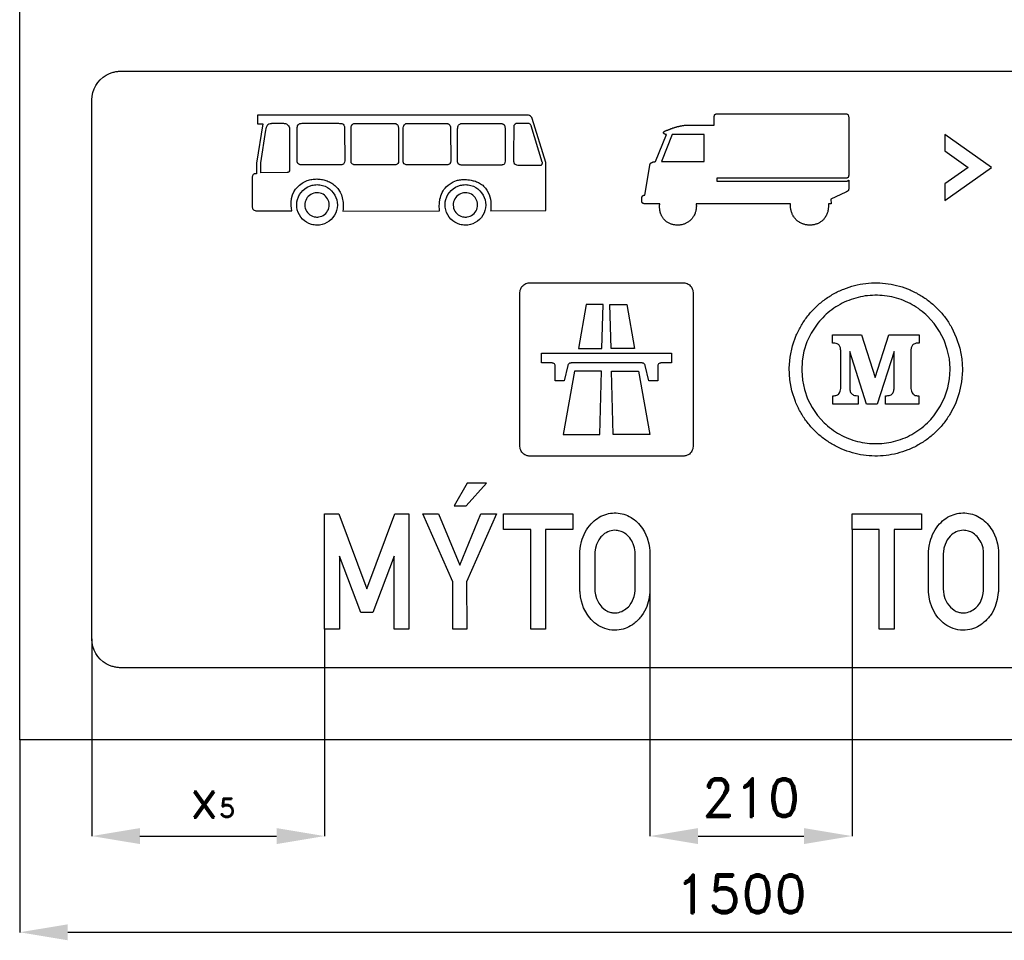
# Model space of a CAD drawing. Header units: millimetres. Extents: x -267 to 7620, y -508 to 2095.
# Tile 11 of 15: x 6000 to 7024, y -208 to 749. Entities that reach past the tile are written whole.
import ezdxf

# ---------------------------------------------------------------- set-up
doc = ezdxf.new("R2010")
doc.units = ezdxf.units.MM
doc.header["$LTSCALE"] = 5
doc.layers.add('Kóty', color=2, linetype='Continuous')
doc.layers.add('Značka', color=7, linetype='Continuous')
doc.styles.get("Standard").update_dxf_attribs({"font": 'romand.shx', "height": 40})
doc.dimstyles.get("Standard").update_dxf_attribs({"dimtxt": 40, "dimasz": 50, "dimexe": 0.18, "dimexo": 0.0625, "dimgap": 20, "dimtad": 1, "dimdec": 0, "dimzin": 0, "dimdsep": 46, "dimtxsty": 'Standard', "dimcen": 0.09, "dimadec": 0, "dimazin": 0, "dimtfac": 1, "dimtdec": 0, "dimtofl": 0, "dimtmove": 0, "dimatfit": 3, "dimfxl": 1, "dimtolj": 1, "dimtzin": 0, "dimarcsym": 0})

# ---------------------------------------------------------------- blocks, each defined once
blk = doc.blocks.new('*D21')
at = {"layer": 'Defpoints', "color": 0, "transparency": 16777216}
for p in [(6865.2, 218.8), (6655.2, 155.2), (6865.2, -100)]:
    blk.add_point(p, dxfattribs=at)
at = {"layer": 'Kóty', "color": 0, "lineweight": -2, "transparency": 16777216}
for p, q in [((6865.2, 218.8), (6865.2, -100.2)), ((6655.2, 155.1), (6655.2, -100.2)), ((6705.2, -100), (6815.2, -100))]:
    blk.add_line(p, q, dxfattribs=at)
at = {"layer": 'Kóty', "color": 0, "transparency": 16777216}
for points in [[(6705.2, -91.7), (6705.2, -108.3), (6655.2, -100)], [(6815.2, -91.7), (6815.2, -108.3), (6865.2, -100)]]:
    blk.add_solid(points, dxfattribs=at)
at = {"layer": 'Kóty', "color": 0, "transparency": 16777216, "insert": (6760.2, -60), "char_height": 40, "attachment_point": 5}
blk.add_mtext('\\A1;210', dxfattribs=at)
blk = doc.blocks.new('*D22')
at = {"layer": 'Defpoints', "color": 0, "transparency": 16777216}
for p in [(6000, 0), (7500, 0), (7500, -200)]:
    blk.add_point(p, dxfattribs=at)
at = {"layer": 'Kóty', "color": 0, "lineweight": -2, "transparency": 16777216}
for p, q in [((6000, -0.1), (6000, -200.2)), ((7500, -0.1), (7500, -200.2)), ((6050, -200), (7450, -200))]:
    blk.add_line(p, q, dxfattribs=at)
at = {"layer": 'Kóty', "color": 0, "transparency": 16777216}
for points in [[(6050, -191.7), (6050, -208.3), (6000, -200)], [(7450, -191.7), (7450, -208.3), (7500, -200)]]:
    blk.add_solid(points, dxfattribs=at)
at = {"layer": 'Kóty', "color": 0, "transparency": 16777216, "insert": (6750, -160), "char_height": 40, "attachment_point": 5}
blk.add_mtext('\\A1;1500', dxfattribs=at)

msp = doc.modelspace()

# ---------------------------------------------------------------- linework, layer by layer
at = {"layer": 'Kóty'}
for p, q in [((6317, 115), (6317, -100.2)), ((6075, 104.9), (6075, -100.2)), ((6125, -100), (6267, -100))]:
    msp.add_line(p, q, dxfattribs=at)
for points in [[(6125, -91.7), (6125, -108.3), (6075, -100)], [(6267, -91.7), (6267, -108.3), (6317, -100)]]:
    msp.add_solid(points, dxfattribs=at)
at = {"layer": 'Značka', "color": 5}
for points in [[(6000, 0), (6000, 1935), (7500, 1935), (7500, 0), (6000, 0)], [(6667.3, 601.1), (6711.5, 601.1), (6711.5, 629.2), (6678.3, 629.2), (6667.3, 601.1)], [(7010.3, 595), (6961.8, 629.3), (6961.8, 612.1), (6986, 595), (6961.8, 577.9), (6961.8, 560.7), (7010.3, 595)], [(6451.7, 243.2), (6464, 243.2), (6485.3, 266.8), (6465.2, 266.8), (6451.7, 243.2)], [(6317, 115), (6317, 235), (6331.7, 235), (6360.8, 157), (6390.1, 235), (6404.6, 235), (6404.6, 115), (6389.1, 115), (6389.1, 191.1), (6367.2, 132.3), (6354.5, 132.3), (6332.6, 191.1), (6332.6, 115), (6317, 115)], [(6450.1, 115), (6450.1, 164.4), (6419.1, 235), (6435.5, 235), (6457.4, 181.5), (6479.2, 235), (6495.7, 235), (6464.6, 164.4), (6464.7, 115), (6450.1, 115)], [(6531.3, 115), (6531.3, 218.8), (6502.9, 218.8), (6502.9, 235), (6575.1, 235), (6575.1, 218.8), (6546.7, 218.8), (6546.7, 115), (6531.3, 115)], [(6893.5, 115), (6893.5, 218.8), (6865.2, 218.8), (6865.2, 235), (6937.4, 235), (6937.4, 218.8), (6909, 218.8), (6909, 115), (6893.5, 115)], [(7395, 75), (6105, 75)]]:
    msp.add_lwpolyline(points, dxfattribs=at)
for points in [[(6105, 75), (6104.9, 75), (6104.8, 75, -0.032176), (6100.9, 75.3, -0.035465), (6097.1, 76.1, -0.036303), (6093.4, 77.3), (6089.9, 79.1), (6086.7, 81.2), (6083.8, 83.8), (6081.2, 86.7), (6079.1, 89.9), (6077.3, 93.4), (6076.1, 97.1), (6075.3, 100.9), (6075, 104.8), (6075, 104.9), (6075, 105), (6075, 665), (6075, 665.1), (6075, 665.2), (6075.3, 669.1), (6076.1, 672.9), (6077.3, 676.6), (6079.1, 680.1), (6081.2, 683.3), (6083.8, 686.2), (6086.7, 688.8), (6089.9, 690.9), (6093.4, 692.7, -0.033438), (6097.1, 693.9, -0.034108), (6100.9, 694.7, -0.036756), (6104.8, 695), (6104.9, 695), (6105, 695), (7395, 695)], [(6282.8, 549.8), (6282.4, 552.5), (6282.2, 555.1), (6282.1, 559), (6282.5, 562.7), (6283.5, 566.4), (6285, 569.8), (6286.7, 572.3), (6288.7, 574.6, -0.055151), (6293.5, 578.5, -0.061659), (6299, 581.3, -0.05008), (6303.8, 582.6, -0.042273), (6308.8, 583, -0.040209), (6313.7, 582.6, -0.0465), (6318.3, 581.5, -0.053497), (6323.2, 579.3, -0.051606), (6327.6, 576.1), (6330.6, 573), (6333, 569.4), (6334.4, 566.5), (6335.3, 563.4), (6336.1, 558.4), (6336.2, 553.3), (6336.1, 551.5), (6335.9, 549.7), (6436.5, 550), (6436.3, 552.1), (6436.1, 554.1), (6436.3, 558.1), (6436.9, 562, -0.062155), (6439.2, 568.9, -0.090167), (6443.4, 574.8), (6445.3, 576.5), (6447.5, 578.1), (6450.7, 579.9), (6454.1, 581.3, -0.047724), (6458.4, 582.2, -0.038575), (6462.8, 582.4, -0.023983), (6466, 582.2, -0.020986), (6469.2, 581.7, -0.034523), (6473.7, 580.6, -0.049433), (6477.9, 578.7, -0.063893), (6482.3, 575.6, -0.061398), (6485.7, 571.4), (6488.1, 566.9), (6489.5, 562), (6489.8, 559.6), (6489.9, 557.3), (6489.9, 554.4), (6489.6, 551.5), (6489.6, 550.7), (6489.5, 549.9), (6546.8, 550.2), (6546.8, 600), (6532.6, 646), (6532.3, 646.9), (6531.8, 647.6), (6531.1, 648.4), (6530.1, 648.9), (6528.8, 649.2), (6527.5, 649.3), (6526.3, 649.3), (6525, 649.4), (6247.1, 649.4), (6247.1, 640.2), (6252.7, 640.2), (6246.1, 599.4), (6246.1, 588.4), (6245.7, 588.4), (6245.3, 588.4), (6244.8, 588.3), (6244.4, 588.3), (6243.9, 588.2), (6243.4, 588), (6242.8, 587.6), (6242.3, 587), (6242, 586.4), (6241.9, 585.8), (6241.8, 585.4), (6241.8, 585), (6241.8, 554.3), (6241.8, 553.7), (6241.9, 553), (6242.1, 552.3), (6242.5, 551.7), (6243.1, 551), (6243.8, 550.6, 0.08015), (6245.6, 550, 0.035804), (6247.5, 549.8), (6248.4, 549.8), (6249.2, 549.8), (6282.8, 549.8)], [(6801.4, 557.3), (6703.3, 557.3), (6703.3, 557.3), (6703.3, 557.2), (6703.3, 557), (6703.3, 556.7), (6703.3, 556.4), (6703.3, 556.2), (6703.3, 555.9), (6703.3, 555.7), (6703.3, 555.5), (6703.4, 555.3), (6703.4, 555.1), (6703.4, 554.8), (6703.4, 554.8), (6703.4, 554.8), (6703.4, 554.6), (6703.4, 554.5), (6703.3, 554.2), (6703.3, 553.9), (6703.3, 553.2), (6703.2, 552.5), (6703.1, 551.5), (6703, 550.6), (6702.8, 549.6), (6702.5, 548.7), (6702.3, 548), (6702, 547.3), (6701.7, 546.4), (6701.2, 545.5), (6700.8, 544.7), (6700.4, 543.9), (6699.9, 543.3), (6699.5, 542.6), (6699, 542), (6698.5, 541.4), (6698.1, 541), (6697.7, 540.6), (6697.1, 540), (6696.5, 539.5), (6695.8, 539), (6695.1, 538.5), (6694.5, 538), (6693.9, 537.7), (6693.2, 537.3), (6692.5, 537), (6692, 536.7), (6691.5, 536.5), (6690.8, 536.2), (6690.1, 536), (6689.2, 535.8), (6688.4, 535.5), (6687.7, 535.4), (6686.9, 535.2), (6686.2, 535.1), (6685.5, 535.1), (6684.9, 535), (6684.3, 535, -0.009513), (6683.6, 535), (6682.9, 535), (6682, 535.1), (6681.1, 535.2), (6680.4, 535.3), (6679.7, 535.4), (6679, 535.6), (6678.3, 535.7), (6677.7, 535.9), (6677.2, 536.1), (6676.5, 536.4), (6675.8, 536.6), (6675, 537), (6674.3, 537.4), (6673.6, 537.8), (6673, 538.2), (6672.4, 538.6), (6671.8, 539.1), (6671.4, 539.5), (6671, 539.8), (6670.4, 540.4), (6670, 540.9), (6669.4, 541.5), (6669, 542.1), (6668.6, 542.7), (6668.2, 543.2), (6667.9, 543.8), (6667.6, 544.3), (6667.3, 544.8), (6667.1, 545.3), (6666.8, 545.9), (6666.6, 546.5), (6666.2, 547.5), (6665.9, 548.5), (6665.7, 549.3), (6665.5, 550.1), (6665.4, 551), (6665.3, 551.8), (6665.2, 552.5), (6665.2, 553.2), (6665.2, 554), (6665.2, 554.9), (6665.2, 555.2), (6665.2, 555.5), (6665.2, 555.7), (6665.2, 556), (6665.2, 556.2), (6665.3, 556.4), (6665.3, 556.6), (6665.3, 556.8), (6665.3, 557), (6665.3, 557.2), (6665.3, 557.3), (6665.3, 557.3), (6650.2, 557.3), (6650.2, 557.3), (6650.2, 557.3), (6650.2, 557.3), (6650.2, 557.3), (6650.2, 557.3), (6650.1, 557.3), (6650.1, 557.3), (6650.1, 557.3), (6650.1, 557.3), (6650.1, 557.3), (6650, 557.3), (6650, 557.3), (6649.9, 557.3), (6649.7, 557.3), (6649.6, 557.3), (6649.4, 557.3), (6649.3, 557.3), (6649.2, 557.3), (6649.1, 557.3), (6648.9, 557.4), (6648.8, 557.4), (6648.7, 557.4), (6648.6, 557.4), (6648.5, 557.4), (6648.4, 557.5), (6648.3, 557.5), (6648.3, 557.5), (6648.2, 557.5), (6648.1, 557.5), (6648.1, 557.6), (6648, 557.6), (6647.9, 557.6), (6647.9, 557.7), (6647.8, 557.7), (6647.8, 557.7), (6647.7, 557.7), (6647.7, 557.8), (6647.6, 557.8), (6647.6, 557.8), (6647.6, 557.8), (6647.5, 557.9), (6647.5, 557.9), (6647.4, 557.9), (6647.4, 558), (6647.4, 558), (6647.3, 558), (6647.3, 558.1), (6647.3, 558.1), (6647.2, 558.1), (6647.2, 558.2), (6647.2, 558.2), (6647.2, 558.3), (6647.1, 558.3), (6647.1, 558.4), (6647.1, 558.4), (6647, 558.4), (6647, 558.5), (6647, 558.5), (6647, 558.6), (6647, 558.6), (6647, 558.6), (6646.9, 558.7), (6646.9, 558.7), (6646.9, 558.8), (6646.9, 558.8), (6646.9, 558.9), (6646.9, 558.9), (6646.9, 559), (6646.8, 559), (6646.8, 559), (6646.8, 559.1), (6646.8, 559.1), (6646.8, 559.2), (6646.8, 559.2), (6646.8, 559.3), (6646.8, 559.3), (6646.8, 559.4), (6646.8, 559.5), (6646.8, 559.5), (6646.8, 559.5), (6646.8, 559.6), (6646.8, 559.6), (6646.8, 559.7), (6646.8, 559.7), (6646.8, 559.7), (6646.8, 559.7), (6646.8, 559.7), (6646.8, 559.7), (6646.8, 559.8), (6646.8, 559.8), (6646.8, 559.8), (6646.8, 559.8), (6646.8, 559.9), (6646.8, 559.9), (6646.8, 560), (6646.8, 560.1), (6646.8, 560.4), (6646.8, 560.6), (6646.8, 561), (6646.8, 561.3), (6646.8, 561.6), (6646.8, 562), (6646.8, 562.3), (6646.8, 562.5), (6646.8, 562.9), (6646.8, 563.2), (6646.8, 563.3), (6646.8, 563.5), (6646.8, 563.6), (6646.8, 563.7), (6646.8, 563.8), (6646.8, 564), (6646.8, 564.1), (6646.9, 564.1), (6646.9, 564.3), (6646.9, 564.4), (6646.9, 564.5), (6646.9, 564.5), (6647, 564.6), (6647, 564.7), (6647, 564.7), (6647, 564.8), (6647.1, 564.9), (6647.1, 564.9), (6647.1, 565), (6647.1, 565), (6647.2, 565.1), (6647.2, 565.2), (6647.2, 565.2), (6647.3, 565.3), (6647.3, 565.3), (6647.4, 565.4), (6647.4, 565.4), (6647.4, 565.5), (6647.5, 565.5), (6647.5, 565.5), (6647.6, 565.6), (6647.6, 565.6), (6647.7, 565.7), (6647.7, 565.7), (6647.8, 565.8), (6647.8, 565.8), (6647.9, 565.8), (6647.9, 565.8), (6647.9, 565.9), (6648, 565.9), (6648.1, 565.9), (6648.1, 566), (6648.2, 566), (6648.3, 566), (6648.3, 566.1), (6648.4, 566.1), (6648.4, 566.1), (6648.5, 566.1), (6648.6, 566.1), (6648.6, 566.1), (6648.7, 566.2), (6648.7, 566.2), (6648.8, 566.2), (6648.8, 566.2), (6648.9, 566.2), (6648.9, 566.2), (6648.9, 566.2), (6649, 566.2), (6649, 566.2), (6649, 566.2), (6649.1, 566.2), (6649.2, 566.2), (6649.3, 566.2), (6649.3, 566.3), (6649.4, 566.3), (6649.5, 566.3), (6649.5, 566.3), (6649.6, 566.3), (6649.6, 566.3), (6649.7, 566.3), (6649.7, 566.3), (6649.7, 566.3), (6649.8, 566.3), (6649.8, 566.3), (6649.8, 566.3), (6649.8, 566.3), (6649.8, 566.3), (6649.9, 566.3), (6649.9, 566.3), (6649.9, 566.3), (6649.9, 566.3), (6649.9, 566.3), (6654.9, 597), (6654.9, 597), (6654.9, 597), (6654.9, 597.1), (6654.9, 597.1), (6654.9, 597.1), (6654.9, 597.1), (6654.9, 597.2), (6654.9, 597.2), (6654.9, 597.3), (6654.9, 597.3), (6655, 597.4), (6655, 597.4), (6655, 597.5), (6655, 597.5), (6655, 597.5), (6655, 597.6), (6655, 597.6), (6655, 597.6), (6655, 597.6), (6655.1, 597.7), (6655.1, 597.8), (6655.2, 598), (6655.2, 598.1), (6655.3, 598.4), (6655.4, 598.6), (6655.5, 598.8), (6655.7, 599), (6655.8, 599.2), (6655.9, 599.3), (6656.1, 599.5), (6656.2, 599.7), (6656.3, 599.7), (6656.3, 599.7), (6656.3, 599.7), (6656.3, 599.7), (6656.3, 599.7), (6656.3, 599.7), (6656.3, 599.7), (6656.3, 599.7), (6656.3, 599.7), (6656.3, 599.7), (6656.4, 599.7), (6656.4, 599.7), (6656.4, 599.8), (6656.4, 599.8), (6656.4, 599.8), (6656.5, 599.8), (6656.6, 599.9), (6656.7, 600), (6657, 600.1), (6657.3, 600.3), (6657.7, 600.5), (6658.1, 600.6), (6658.6, 600.7), (6659, 600.8), (6659.4, 600.9), (6659.8, 600.9), (6660.1, 600.9), (6660.5, 601), (6660.6, 601), (6660.6, 601), (6660.6, 601), (6660.6, 601), (6660.7, 601), (6660.7, 601), (6660.7, 601), (6660.7, 601), (6660.8, 601), (6660.8, 601), (6660.9, 601), (6660.9, 601), (6660.9, 601), (6661, 601), (6661, 601), (6661.1, 601), (6661.1, 601), (6661.1, 601), (6672.2, 629.4), (6672.2, 629.4), (6672.2, 629.4), (6672.1, 629.4), (6672.1, 629.4), (6672.1, 629.4), (6672.1, 629.4), (6672, 629.4), (6672, 629.4), (6672, 629.4), (6672, 629.4), (6672, 629.4), (6671.9, 629.4), (6671.8, 629.4), (6671.6, 629.4), (6671.5, 629.4), (6671.4, 629.4), (6671.3, 629.4), (6671.1, 629.5), (6671, 629.5), (6670.9, 629.5), (6670.8, 629.5), (6670.7, 629.6), (6670.6, 629.6), (6670.5, 629.7), (6670.4, 629.7), (6670.3, 629.7), (6670.2, 629.8), (6670.2, 629.8), (6670.1, 629.9), (6670, 629.9), (6670, 630), (6669.9, 630), (6669.9, 630.1), (6669.8, 630.1), (6669.8, 630.1), (6669.7, 630.2), (6669.7, 630.2), (6669.6, 630.3), (6669.6, 630.3), (6669.6, 630.3), (6669.6, 630.4), (6669.5, 630.4), (6669.5, 630.5), (6669.5, 630.5), (6669.4, 630.6), (6669.4, 630.6), (6669.4, 630.7), (6669.4, 630.7), (6669.4, 630.8), (6669.4, 630.8), (6669.4, 630.9), (6669.4, 630.9), (6669.3, 631), (6669.3, 631.1), (6669.3, 631.1), (6669.4, 631.2), (6669.4, 631.2), (6669.4, 631.3), (6669.4, 631.3), (6669.4, 631.4), (6669.4, 631.4), (6669.4, 631.5), (6669.5, 631.5), (6669.5, 631.6), (6669.5, 631.7), (6669.6, 631.7), (6669.6, 631.8), (6669.6, 631.9), (6669.7, 631.9), (6669.7, 631.9), (6669.7, 632), (6669.8, 632), (6669.8, 632.1), (6669.9, 632.2), (6670, 632.3), (6670.1, 632.3), (6670.1, 632.4), (6670.2, 632.4), (6670.2, 632.5), (6670.3, 632.5), (6670.4, 632.6), (6670.5, 632.6), (6670.6, 632.7), (6670.8, 632.8), (6670.9, 632.9), (6671.1, 633), (6671.2, 633), (6671.3, 633.1), (6671.5, 633.1), (6671.6, 633.2), (6671.7, 633.3), (6671.9, 633.3), (6671.9, 633.3), (6672, 633.3), (6672, 633.4), (6672.1, 633.4), (6672.1, 633.4), (6672.2, 633.4), (6672.2, 633.4), (6672.2, 633.4), (6672.3, 633.4), (6672.3, 633.5), (6672.3, 633.5), (6672.4, 633.5), (6672.4, 633.5), (6672.4, 633.5), (6672.5, 633.5), (6672.5, 633.5), (6672.5, 633.5), (6672.6, 633.6), (6672.6, 633.6), (6672.6, 633.6), (6672.7, 633.6), (6672.8, 633.6), (6672.9, 633.7), (6673, 633.7), (6673, 633.7), (6673.1, 633.7), (6673.2, 633.8), (6673.2, 633.8), (6673.3, 633.8), (6673.4, 633.8), (6673.6, 633.9), (6673.9, 634), (6674.1, 634.1), (6674.4, 634.2), (6674.6, 634.3), (6674.8, 634.4), (6675, 634.5), (6675.2, 634.5), (6675.4, 634.6), (6675.6, 634.7), (6676.1, 634.9), (6676.5, 635), (6676.9, 635.2), (6677.3, 635.3), (6677.7, 635.5), (6678.1, 635.6), (6678.4, 635.7), (6678.7, 635.8), (6679.1, 636), (6679.5, 636.1), (6680, 636.3), (6680.6, 636.5), (6681.1, 636.6), (6681.5, 636.8), (6682, 636.9), (6682.5, 637), (6682.8, 637.1), (6683.2, 637.2), (6683.7, 637.4), (6684.2, 637.5), (6684.7, 637.6), (6685.2, 637.7), (6685.6, 637.8), (6686, 637.9), (6686.4, 638), (6686.9, 638.1), (6687.2, 638.2), (6687.5, 638.2), (6688, 638.3), (6688.4, 638.4), (6688.9, 638.5), (6689.5, 638.6), (6690, 638.7), (6690.5, 638.7), (6691, 638.8), (6691.4, 638.9), (6691.8, 638.9), (6692.2, 639), (6692.6, 639), (6693, 639), (6693.1, 639), (6693.2, 639), (6693.2, 639), (6693.2, 639), (6693.2, 639), (6693.2, 639), (6693.3, 639), (6693.4, 639), (6693.5, 639), (6693.6, 639.1), (6693.6, 639.1), (6693.7, 639.1), (6693.8, 639.1), (6693.9, 639.1), (6693.9, 639.1), (6694, 639.1), (6694, 639.1), (6694, 639.1), (6721.9, 639.1), (6721.9, 647.2), (6721.9, 647.2), (6721.9, 647.2), (6721.9, 647.2), (6721.9, 647.2), (6721.9, 647.2), (6721.9, 647.3), (6721.9, 647.3), (6721.9, 647.3), (6721.9, 647.3), (6721.9, 647.4), (6721.9, 647.4), (6721.9, 647.4), (6722, 647.6), (6722, 647.8), (6722, 647.9), (6722, 648.1), (6722, 648.2), (6722, 648.3), (6722, 648.4), (6722.1, 648.6), (6722.1, 648.7), (6722.1, 648.8), (6722.2, 648.9), (6722.2, 649), (6722.2, 649.1), (6722.2, 649.2), (6722.3, 649.3), (6722.3, 649.3), (6722.3, 649.4), (6722.4, 649.5), (6722.4, 649.5), (6722.4, 649.6), (6722.5, 649.7), (6722.5, 649.7), (6722.6, 649.8), (6722.6, 649.8), (6722.6, 649.9), (6722.7, 649.9), (6722.7, 650), (6722.7, 650), (6722.8, 650), (6722.8, 650.1), (6722.9, 650.1), (6722.9, 650.2), (6723, 650.2), (6723, 650.2), (6723.1, 650.3), (6723.1, 650.3), (6723.2, 650.3), (6723.2, 650.4), (6723.3, 650.4), (6723.3, 650.4), (6723.4, 650.5), (6723.5, 650.5), (6723.6, 650.5), (6723.6, 650.5), (6723.7, 650.6), (6723.8, 650.6), (6723.9, 650.6), (6723.9, 650.6), (6724, 650.6), (6724.1, 650.7), (6724.1, 650.7), (6724.2, 650.7), (6724.3, 650.7), (6724.3, 650.7), (6724.4, 650.7), (6724.5, 650.7), (6724.5, 650.7), (6724.6, 650.7), (6724.6, 650.7), (6724.7, 650.7), (6724.8, 650.8), (6724.9, 650.8), (6725, 650.8), (6725.1, 650.8), (6725.2, 650.8), (6725.3, 650.8), (6725.4, 650.8), (6725.5, 650.8), (6725.6, 650.8), (6725.7, 650.8), (6725.7, 650.8), (6725.7, 650.8), (6858.9, 650.8), (6859, 650.8), (6859.1, 650.8), (6859.6, 650.7), (6860, 650.5), (6860.4, 650.3), (6860.7, 650), (6861.1, 649.6), (6861.3, 649.2), (6861.5, 648.8), (6861.6, 648.3), (6861.7, 647.9), (6861.8, 647.4), (6861.8, 647.3), (6861.8, 647.2), (6861.8, 647.2), (6861.8, 646.3), (6861.8, 645.4), (6861.8, 643.6), (6861.8, 641.8), (6861.8, 637.3), (6861.8, 632.8), (6861.8, 626.8), (6861.8, 620.8), (6861.8, 614.7), (6861.8, 608.7), (6861.8, 603.9), (6861.8, 599.1), (6861.8, 594), (6861.8, 588.9), (6861.8, 588), (6861.8, 587.1), (6861.8, 587), (6861.8, 587), (6861.8, 587), (6861.8, 586.9), (6861.8, 586.9), (6861.8, 586.8), (6861.8, 586.6), (6861.8, 586.5), (6861.7, 586.4), (6861.7, 586.3), (6861.7, 586.2), (6861.7, 586.1), (6861.7, 585.9), (6861.7, 585.8), (6861.6, 585.7), (6861.6, 585.6), (6861.6, 585.6), (6861.6, 585.5), (6861.5, 585.4), (6861.5, 585.4), (6861.5, 585.3), (6861.5, 585.3), (6861.4, 585.2), (6861.4, 585.1), (6861.4, 585.1), (6861.3, 585), (6861.3, 584.9), (6861.3, 584.9), (6861.2, 584.8), (6861.2, 584.8), (6861.1, 584.7), (6861.1, 584.7), (6861, 584.6), (6861, 584.6), (6860.9, 584.5), (6860.8, 584.5), (6860.8, 584.4), (6860.7, 584.4), (6860.7, 584.3), (6860.6, 584.3), (6860.5, 584.3), (6860.5, 584.2), (6860.4, 584.2), (6860.3, 584.2), (6860.2, 584.1), (6860.1, 584.1), (6860, 584.1), (6860, 584), (6859.9, 584), (6859.8, 584), (6859.7, 584), (6859.6, 583.9), (6859.5, 583.9), (6859.4, 583.9), (6859.3, 583.9), (6859.1, 583.9), (6858.9, 583.8), (6858.8, 583.8), (6858.6, 583.8), (6858.5, 583.8), (6858.4, 583.8), (6858.2, 583.8), (6858.1, 583.8), (6857.9, 583.8), (6857.9, 583.8), (6857.9, 583.8), (6857.8, 583.8), (6857.8, 583.8), (6857.8, 583.8), (6857.7, 583.8), (6857.7, 583.8), (6857.7, 583.8), (6857.7, 583.8), (6857.6, 583.8), (6857.6, 583.8), (6857.6, 583.8), (6724.7, 583.8), (6724.7, 580.9), (6858.3, 580.9), (6859.3, 580.9), (6859.3, 580.9), (6859.3, 580.9), (6859.4, 580.9), (6859.4, 580.9), (6859.5, 580.9), (6859.6, 580.9), (6859.7, 580.9), (6859.8, 580.9), (6859.8, 580.9), (6859.9, 580.9), (6860, 580.9), (6860, 581), (6860.1, 581), (6860.2, 581), (6860.3, 581), (6860.4, 581), (6860.4, 581), (6860.5, 581), (6860.6, 581), (6860.6, 581), (6860.7, 581.1), (6860.8, 581.1), (6860.8, 581.1), (6860.9, 581.1), (6861, 581.2), (6861, 581.2), (6861.1, 581.2), (6861.1, 581.2), (6861.2, 581.3), (6861.2, 581.3), (6861.3, 581.3), (6861.3, 581.4), (6861.4, 581.4), (6861.4, 581.4), (6861.5, 581.5), (6861.5, 581.5), (6861.6, 581.5), (6861.6, 581.6), (6861.6, 581.6), (6861.7, 581.6), (6861.7, 581.7), (6861.7, 581.7), (6861.7, 581.7), (6861.7, 581.7), (6861.7, 581.8), (6861.7, 581.8), (6861.7, 581.8), (6861.8, 581.8), (6861.8, 581.8), (6861.8, 581.8), (6861.8, 581.8), (6861.8, 581.8), (6861.8, 572.8), (6861.8, 572.8), (6861.8, 572.8), (6861.8, 572.7), (6861.8, 572.7), (6861.8, 572.7), (6861.8, 572.7), (6861.8, 572.7), (6861.8, 572.7), (6861.8, 572.6), (6861.8, 572.6), (6861.8, 572.6), (6861.8, 572.6), (6861.8, 572.6), (6861.8, 572.5), (6861.8, 572.5), (6861.8, 572.4), (6861.7, 572.3), (6861.7, 572.2), (6861.7, 572.1), (6861.7, 572), (6861.7, 571.9), (6861.6, 571.9), (6861.6, 571.8), (6861.6, 571.7), (6861.6, 571.6), (6861.5, 571.5), (6861.5, 571.4), (6861.4, 571.3), (6861.4, 571.3), (6861.4, 571.2), (6861.3, 571.1), (6861.3, 571.1), (6861.2, 571), (6861.2, 570.9), (6861.1, 570.9), (6861.1, 570.8), (6861, 570.7), (6860.9, 570.6), (6860.9, 570.6), (6860.8, 570.5), (6860.8, 570.5), (6860.7, 570.4), (6860.6, 570.4), (6860.6, 570.3), (6860.5, 570.2), (6860.4, 570.2), (6860.3, 570.1), (6860.2, 570.1), (6860.2, 570), (6860.1, 570), (6860, 569.9), (6860, 569.9), (6859.9, 569.9), (6859.8, 569.8), (6859.7, 569.8), (6859.6, 569.7), (6859.5, 569.7), (6859.4, 569.6), (6859.4, 569.6), (6859.3, 569.5), (6859.2, 569.5), (6859.1, 569.5), (6859, 569.4), (6859, 569.4), (6859, 569.4), (6858.9, 569.4), (6858.9, 569.4), (6858.9, 569.4), (6858.9, 569.4), (6858.9, 569.4), (6858.9, 569.4), (6858.9, 569.4), (6858.9, 569.4), (6858.8, 569.4), (6858.8, 569.3), (6858.8, 569.3), (6858.8, 569.3), (6858.8, 569.3), (6843.1, 561.9), (6843.6, 557.3), (6840.6, 557.3), (6840.6, 557.3), (6840.6, 557.2), (6840.6, 556.9), (6840.6, 556.6), (6840.6, 556.3), (6840.6, 556), (6840.6, 555.7), (6840.6, 555.4), (6840.6, 555.2), (6840.6, 554.9), (6840.6, 554.7), (6840.6, 554.4), (6840.6, 554.4), (6840.6, 554.4), (6840.6, 554.2), (6840.6, 554.1), (6840.6, 553.8), (6840.6, 553.5), (6840.5, 552.7), (6840.4, 552), (6840.3, 551), (6840.1, 550), (6839.9, 549), (6839.6, 548.1), (6839.4, 547.3), (6839.1, 546.6), (6838.7, 545.7), (6838.2, 544.8), (6837.8, 543.9), (6837.3, 543.1), (6836.9, 542.5), (6836.4, 541.9), (6835.9, 541.3), (6835.4, 540.7), (6834.9, 540.3), (6834.5, 539.8), (6833.9, 539.3), (6833.3, 538.9), (6832.6, 538.3), (6831.8, 537.8), (6831.2, 537.5), (6830.6, 537.1), (6829.9, 536.8), (6829.2, 536.5), (6828.7, 536.3), (6828.1, 536.1), (6827.4, 535.9), (6826.7, 535.7), (6825.8, 535.5), (6825, 535.3), (6824.2, 535.2), (6823.5, 535.1), (6822.8, 535), (6822, 535), (6821.5, 535), (6820.9, 535), (6820.1, 535), (6819.4, 535.1), (6818.5, 535.2), (6817.6, 535.4), (6816.9, 535.5), (6816.2, 535.7), (6815.5, 535.9), (6814.8, 536.1), (6814.2, 536.3), (6813.6, 536.5), (6813, 536.8), (6812.3, 537.1), (6811.5, 537.5), (6810.7, 537.9), (6810.1, 538.3), (6809.4, 538.7), (6808.8, 539.2), (6808.2, 539.6), (6807.8, 540), (6807.3, 540.4), (6806.8, 541), (6806.3, 541.5), (6805.8, 542.1), (6805.3, 542.7), (6804.9, 543.2), (6804.5, 543.8), (6804.2, 544.3), (6803.9, 544.9), (6803.6, 545.3), (6803.4, 545.8), (6803.1, 546.4), (6802.9, 547), (6802.5, 547.9), (6802.2, 548.8), (6802, 549.6), (6801.8, 550.4), (6801.6, 551.2), (6801.5, 552), (6801.4, 552.6), (6801.4, 553.2), (6801.4, 554), (6801.3, 554.8), (6801.3, 555.1), (6801.4, 555.4), (6801.4, 555.7), (6801.4, 555.9), (6801.4, 556.2), (6801.4, 556.4), (6801.4, 556.6), (6801.4, 556.8), (6801.4, 557), (6801.4, 557.2), (6801.4, 557.3), (6801.4, 557.3)], [(6250.6, 589.5), (6250.6, 599.8), (6255.9, 633.7), (6256.2, 635.2), (6256.5, 636.7), (6257.1, 638.3), (6258.1, 639.6), (6259.1, 640.3), (6260.3, 640.7, -0.044369), (6261.6, 640.8, -0.014826), (6262.9, 640.9), (6273.6, 640.9, -0.014762), (6274.9, 640.8, -0.045472), (6276.2, 640.6), (6277.2, 640.2), (6278.1, 639.7), (6278.9, 639), (6279.6, 638.1), (6280, 637.2), (6280.3, 636.2), (6280.5, 635), (6280.4, 633.8), (6280.4, 594.6), (6280.4, 594.1), (6280.4, 593.5), (6280.4, 593), (6280.4, 592.4), (6280.3, 591.4), (6279.9, 590.5), (6279.4, 590), (6278.7, 589.7), (6278.3, 589.6), (6277.9, 589.6), (6250.6, 589.5)], [(6288.4, 633.5), (6288.4, 634.4), (6288.5, 635.3), (6288.5, 636.4), (6288.7, 637.5), (6288.9, 638.4), (6289.4, 639.3), (6290, 639.9), (6290.8, 640.4), (6291.3, 640.6), (6291.7, 640.7), (6292.6, 640.8), (6293.5, 640.9), (6331.5, 640.9), (6332.3, 640.8), (6333.2, 640.8, -0.027719), (6334.3, 640.7, -0.070046), (6335.4, 640.4), (6336.3, 639.9), (6337.1, 639.1), (6337.7, 637.5), (6337.8, 635.8), (6337.8, 635.4), (6337.8, 634.9), (6337.9, 601.8), (6337.7, 600.4), (6337.1, 599.1), (6336.5, 598.5), (6335.7, 598), (6335, 597.8), (6334.3, 597.7), (6295, 597.7, -0.001457), (6294.2, 597.7, -0.004241), (6293.3, 597.7, -0.021743), (6292.1, 597.8, -0.048757), (6290.9, 598), (6290, 598.4), (6289.2, 599.1), (6288.7, 599.9), (6288.5, 600.9), (6288.4, 602.1), (6288.4, 603.3), (6288.4, 633.5)], [(6344.4, 634.5), (6344.4, 636), (6344.7, 637.5), (6345, 638.4), (6345.4, 639.2), (6346.1, 639.8), (6346.8, 640.3), (6347.3, 640.5), (6347.9, 640.7), (6348.7, 640.8, -0.015989), (6349.6, 640.8), (6387.5, 640.8), (6388.3, 640.8), (6389.2, 640.7, -0.027937), (6390.3, 640.7, -0.076698), (6391.4, 640.4), (6392.3, 639.8), (6393, 638.9), (6393.6, 637.4), (6393.8, 635.7), (6393.8, 635.3), (6393.8, 634.8), (6393.9, 601.7), (6393.7, 600.3), (6393.1, 599), (6392.5, 598.4), (6391.7, 598), (6391, 597.8), (6390.3, 597.6), (6351.1, 597.6, -0.001389), (6350.2, 597.6, -0.004316), (6349.3, 597.6, -0.021742), (6348.1, 597.7, -0.048514), (6346.9, 597.9), (6346, 598.3), (6345.2, 599), (6344.7, 599.8), (6344.5, 600.8), (6344.4, 602.1), (6344.4, 603.3), (6344.4, 634.5)], [(6398.6, 633.4), (6398.7, 634.3), (6398.7, 635.2), (6398.7, 636.3), (6398.9, 637.4), (6399.2, 638.3), (6399.6, 639.2), (6400.3, 639.8), (6401, 640.2), (6401.5, 640.5), (6402.1, 640.6), (6402.9, 640.7, -0.015978), (6403.8, 640.7), (6441.7, 640.7), (6442.5, 640.7), (6443.4, 640.7, -0.027892), (6444.6, 640.6, -0.07656), (6445.6, 640.3), (6446.5, 639.7), (6447.2, 638.9), (6447.9, 637.3), (6448, 635.7), (6448, 635.2), (6448, 634.8), (6448.1, 601.7), (6447.9, 600.3), (6447.3, 599), (6446.7, 598.4), (6445.9, 597.9), (6445.2, 597.7), (6444.5, 597.6), (6405.3, 597.6, -0.001385), (6404.4, 597.6, -0.004172), (6403.5, 597.6, -0.02164), (6402.3, 597.7, -0.048617), (6401.1, 597.9), (6400.2, 598.3), (6399.4, 598.9), (6398.9, 599.8), (6398.7, 600.8), (6398.6, 602), (6398.6, 603.2), (6398.6, 633.4)], [(6455.1, 633.2), (6455.2, 634.2), (6455.2, 635.1), (6455.3, 636.2), (6455.4, 637.3), (6455.7, 638.2), (6456.2, 639), (6456.8, 639.6), (6457.6, 640.1), (6458.1, 640.3), (6458.6, 640.5), (6459.4, 640.6, -0.016102), (6460.3, 640.6), (6498.2, 640.6), (6499.1, 640.6), (6499.9, 640.6, -0.02808), (6501.1, 640.5, -0.077227), (6502.2, 640.2), (6503.1, 639.6), (6503.8, 638.8), (6504.4, 637.2), (6504.5, 635.5), (6504.6, 635.1), (6504.5, 634.7), (6504.7, 601.6), (6504.4, 600.1), (6503.9, 598.9), (6503.2, 598.2), (6502.4, 597.8), (6501.7, 597.6), (6501.1, 597.5), (6461.8, 597.5, -0.001389), (6460.9, 597.5, -0.004316), (6460, 597.5, -0.021709), (6458.8, 597.5, -0.048308), (6457.7, 597.8), (6456.7, 598.2), (6455.9, 598.8), (6455.4, 599.7), (6455.2, 600.7), (6455.1, 601.9), (6455.1, 603.1), (6455.1, 633.2)], [(6513.4, 609.8), (6513.4, 601.1), (6513.5, 600.7), (6513.6, 600.3), (6514.1, 599.2), (6514.9, 598.4), (6515.7, 597.9), (6516.6, 597.6), (6517.8, 597.5, 0.013963), (6519.1, 597.5), (6541.3, 597.5), (6542, 597.5), (6542.6, 597.8), (6542.9, 598.1), (6543.1, 598.4), (6543.2, 599), (6543.3, 599.6), (6543.3, 600), (6543.2, 600.5), (6531.7, 638.1), (6531.6, 638.5), (6531.4, 638.9), (6531, 639.5), (6530.5, 639.9), (6530, 640.2), (6529.5, 640.5), (6529, 640.6), (6528.5, 640.6), (6518.1, 640.6), (6517.1, 640.6, 0.047839), (6516.2, 640.5), (6515.1, 640.1), (6514.3, 639.4), (6513.8, 638.6), (6513.6, 637.6), (6513.5, 637), (6513.5, 636.3), (6513.4, 609.8)], [(6330.2, 556), (6330.2, 555.9), (6330.2, 555.8), (6330, 553), (6329.4, 550.3), (6328.5, 547.7), (6327.2, 545.3), (6325.6, 543), (6323.8, 541), (6321.7, 539.2), (6319.4, 537.7), (6316.9, 536.5), (6314.3, 535.6, -0.034327), (6311.6, 535.1, -0.034203), (6308.8, 535, -0.03431), (6306, 535.2, -0.034541), (6303.3, 535.8), (6300.7, 536.7), (6298.3, 538), (6296, 539.5), (6294, 541.4), (6292.2, 543.4), (6290.7, 545.8), (6289.5, 548.2), (6288.6, 550.9), (6288.1, 553.6), (6288, 556.3), (6288.2, 559.1), (6288.8, 561.8), (6289.7, 564.4), (6290.9, 566.8), (6292.5, 569.1), (6294.4, 571.1), (6296.4, 572.9), (6298.8, 574.4), (6301.3, 575.6), (6303.9, 576.4, -0.034439), (6306.6, 576.9, -0.034458), (6309.4, 577.1, -0.034378), (6312.1, 576.9, -0.034242), (6314.8, 576.3), (6317.4, 575.4), (6319.9, 574.1), (6322.1, 572.6), (6324.2, 570.7), (6326, 568.6), (6327.5, 566.3), (6328.7, 563.8), (6329.5, 561.2), (6330, 558.7), (6330.2, 556)], [(6484.4, 556), (6484.4, 555.9), (6484.4, 555.8), (6484.2, 553), (6483.6, 550.3), (6482.7, 547.7), (6481.5, 545.3), (6479.9, 543), (6478, 541), (6475.9, 539.2), (6473.6, 537.7), (6471.1, 536.5), (6468.5, 535.6, -0.034462), (6465.8, 535.1, -0.034257), (6463, 535, -0.034236), (6460.3, 535.2, -0.034434), (6457.6, 535.8), (6455, 536.7), (6452.5, 538), (6450.3, 539.5), (6448.2, 541.4), (6446.4, 543.4), (6444.9, 545.8), (6443.7, 548.2), (6442.9, 550.9), (6442.4, 553.6), (6442.2, 556.3), (6442.4, 559.1), (6443, 561.8), (6443.9, 564.4), (6445.2, 566.8), (6446.7, 569.1), (6448.6, 571.1), (6450.7, 572.9), (6453, 574.4), (6455.5, 575.6), (6458.1, 576.4, -0.034246), (6460.8, 576.9, -0.034389), (6463.6, 577.1, -0.034418), (6466.3, 576.9, -0.034335), (6469, 576.3), (6471.7, 575.4), (6474.1, 574.1), (6476.4, 572.6), (6478.4, 570.7), (6480.2, 568.6), (6481.7, 566.3), (6482.9, 563.8), (6483.8, 561.2), (6484.3, 558.7), (6484.4, 556)], [(6321.7, 556), (6321.7, 556.1), (6321.7, 556.2), (6321.6, 557.9), (6321.3, 559.5), (6320.7, 561), (6320, 562.5), (6319, 563.9), (6317.9, 565.1), (6316.7, 566.2), (6315.3, 567.1), (6313.8, 567.8), (6312.2, 568.3), (6310.6, 568.6, 0.034134), (6308.9, 568.7, 0.034257), (6307.3, 568.6), (6305.6, 568.2), (6304.1, 567.7), (6302.6, 566.9), (6301.2, 566), (6300, 564.9), (6298.9, 563.6), (6298, 562.2), (6297.3, 560.7), (6296.8, 559.2), (6296.5, 557.5), (6296.4, 555.9), (6296.5, 554.2), (6296.9, 552.6), (6297.4, 551), (6298.2, 549.6), (6299.1, 548.2), (6300.2, 547), (6301.5, 545.9), (6302.9, 545), (6304.4, 544.3), (6306, 543.8), (6307.6, 543.5, 0.034387), (6309.2, 543.4, 0.034217), (6310.9, 543.5), (6312.5, 543.9), (6314.1, 544.4), (6315.6, 545.2), (6316.9, 546.1), (6318.1, 547.2), (6319.2, 548.5), (6320.1, 549.9), (6320.9, 551.4), (6321.4, 552.9), (6321.7, 554.5), (6321.7, 556)], [(6476, 556), (6476, 556.1), (6476, 556.2), (6475.9, 557.9), (6475.5, 559.5), (6475, 561), (6474.2, 562.5), (6473.3, 563.9), (6472.2, 565.1), (6470.9, 566.2), (6469.5, 567.1), (6468, 567.8), (6466.4, 568.3), (6464.8, 568.6, 0.034227), (6463.2, 568.7, 0.034251), (6461.5, 568.6), (6459.9, 568.2), (6458.3, 567.7), (6456.8, 566.9), (6455.5, 566), (6454.2, 564.9), (6453.2, 563.6), (6452.3, 562.2), (6451.5, 560.7), (6451, 559.2), (6450.7, 557.5), (6450.6, 555.9), (6450.8, 554.2), (6451.1, 552.6), (6451.7, 551), (6452.4, 549.6), (6453.4, 548.2), (6454.5, 547), (6455.7, 545.9), (6457.1, 545), (6458.6, 544.3), (6460.2, 543.8), (6461.8, 543.5, 0.034326), (6463.5, 543.4, 0.034291), (6465.1, 543.5), (6466.8, 543.9), (6468.3, 544.4), (6469.8, 545.2), (6471.2, 546.1), (6472.4, 547.2), (6473.5, 548.5), (6474.4, 549.9), (6475.1, 551.4), (6475.6, 552.9), (6475.9, 554.5), (6476, 556)], [(6582.3, 194.2), (6582.4, 195.2), (6582.4, 196.2), (6583, 201.2), (6584.1, 206.1, -0.058314), (6587.9, 215.9, -0.067778), (6594, 224.4, -0.062188), (6600.5, 230.2, -0.068295), (6608.3, 234, -0.066066), (6616.1, 235.8, -0.067621), (6624.1, 235.4, -0.066542), (6631.9, 233.1, -0.061081), (6638.8, 228.9, -0.057882), (6644.8, 223.2, -0.050171), (6649.5, 216.2), (6652.3, 210.1), (6654.1, 203.7), (6654.7, 200.1), (6655.1, 196.5), (6655.1, 195.9), (6655.2, 195.3), (6655.2, 155.2), (6655.1, 154.2), (6655, 153.3), (6654, 145.9), (6651.8, 138.7, -0.07105), (6646.5, 128.9, -0.076526), (6638.6, 121, -0.064024), (6631.3, 116.6, -0.07086), (6623.1, 114.3, -0.083716), (6613, 114.4, -0.082002), (6603.5, 117.8, -0.073225), (6595.8, 123.3, -0.05934), (6589.8, 130.7), (6586.2, 137.2), (6583.9, 144.1), (6583, 148.8), (6582.5, 153.6), (6582.4, 154.7), (6582.3, 155.8), (6582.3, 194.2)], [(6944.6, 194.2), (6944.6, 195.2), (6944.7, 196.2), (6945.3, 201.2), (6946.4, 206.1, -0.058401), (6950.2, 215.9, -0.067742), (6956.3, 224.4, -0.062188), (6962.8, 230.2, -0.068295), (6970.5, 234, -0.066066), (6978.4, 235.8, -0.067627), (6986.4, 235.4, -0.066542), (6994.1, 233.1, -0.061081), (7001.1, 228.9, -0.05792), (7007.1, 223.2, -0.050124), (7011.8, 216.2), (7014.6, 210.1), (7016.4, 203.7), (7017, 200.1), (7017.4, 196.5), (7017.4, 195.9), (7017.5, 195.3), (7017.5, 155.2), (7017.4, 154.2), (7017.3, 153.3), (7016.2, 145.9), (7014.1, 138.7, -0.07105), (7008.8, 128.9, -0.076526), (7000.9, 121, -0.064084), (6993.6, 116.6, -0.07086), (6985.4, 114.3, -0.083716), (6975.3, 114.4, -0.082022), (6965.8, 117.8, -0.073285), (6958.1, 123.3, -0.059298), (6952.1, 130.7), (6948.5, 137.2), (6946.2, 144.1), (6945.3, 148.8), (6944.8, 153.6), (6944.7, 154.7), (6944.6, 155.8), (6944.6, 194.2)], [(6597.9, 194.2), (6597.9, 155.8), (6597.9, 155.1), (6598, 154.3), (6598.5, 150.6), (6599.6, 146.9), (6601.9, 142), (6605.3, 137.8), (6609.1, 134.7, 0.073675), (6613.6, 132.7, 0.058448), (6617.3, 132.1, 0.053107), (6621, 132.2, 0.086358), (6627.4, 134.3, 0.085422), (6632.7, 138.3, 0.074322), (6636.4, 143.3), (6638.7, 149.1), (6639.4, 152.1), (6639.7, 155.1), (6639.7, 155.5), (6639.7, 155.9), (6639.7, 194.1), (6639.7, 194.8), (6639.7, 195.4), (6639.2, 199.6), (6637.8, 203.6, 0.069941), (6634.2, 209.9, 0.090689), (6628.8, 214.8, 0.075347), (6623.9, 217.1, 0.079445), (6618.6, 217.8, 0.105029), (6611.3, 216.2, 0.09938), (6605.1, 211.9, 0.06475), (6601.9, 207.8), (6599.7, 203.2), (6598.5, 199.4), (6597.9, 195.5), (6597.9, 194.8), (6597.9, 194.2)], [(6960.1, 194.2), (6960.1, 155.8), (6960.2, 155.1), (6960.2, 154.3), (6960.8, 150.6), (6961.8, 146.9), (6964.2, 142), (6967.6, 137.8), (6971.4, 134.7, 0.073675), (6975.9, 132.7, 0.058448), (6979.6, 132.1, 0.053107), (6983.3, 132.2, 0.086358), (6989.7, 134.3, 0.085422), (6995, 138.3, 0.074449), (6998.7, 143.3), (7001, 149.1), (7001.7, 152.1), (7002, 155.1), (7002, 155.5), (7002, 155.9), (7002, 194.1), (7002, 194.8), (7002, 195.4), (7001.5, 199.6), (7000.1, 203.6, 0.070001), (6996.4, 209.9, 0.09064), (6991.1, 214.8, 0.075425), (6986.2, 217.1, 0.07944), (6980.9, 217.8, 0.105029), (6973.5, 216.2, 0.099455), (6967.4, 211.9), (6964.2, 207.8), (6962, 203.2), (6960.8, 199.4), (6960.2, 195.5), (6960.2, 194.8), (6960.1, 194.2)]]:
    msp.add_lwpolyline(points, format="xyb", dxfattribs=at)
at = {"layer": 'Značka', "color": 3}
msp.add_lwpolyline([(6530, 295), (6530, 295), (6529.9, 295, -0.032191), (6528.6, 295.1), (6527.4, 295.4), (6526.1, 295.8), (6525, 296.4), (6523.9, 297.1), (6522.9, 297.9), (6522.1, 298.9), (6521.3, 300), (6520.8, 301.1), (6520.3, 302.4), (6520.1, 303.6), (6520, 304.9), (6520, 305), (6520, 305), (6520, 465), (6520, 465), (6520, 465.1), (6520.1, 466.4), (6520.3, 467.6), (6520.8, 468.9), (6521.3, 470), (6522.1, 471.1), (6522.9, 472.1), (6523.9, 472.9), (6525, 473.6), (6526.1, 474.2), (6527.4, 474.6), (6528.6, 474.9, -0.036731), (6529.9, 475), (6530, 475), (6530, 475), (6690, 475), (6690, 475), (6690.1, 475, -0.032191), (6691.4, 474.9), (6692.6, 474.6), (6693.9, 474.2), (6695, 473.6), (6696.1, 472.9), (6697.1, 472.1), (6697.9, 471.1), (6698.6, 470), (6699.2, 468.9), (6699.6, 467.6), (6699.9, 466.4), (6700, 465.1), (6700, 465), (6700, 465), (6700, 305), (6700, 305), (6700, 304.9), (6699.9, 303.6), (6699.6, 302.4), (6699.2, 301.1), (6698.6, 300), (6697.9, 298.9), (6697.1, 297.9), (6696.1, 297.1), (6695, 296.4), (6693.9, 295.8), (6692.6, 295.4), (6691.4, 295.1, -0.036731), (6690.1, 295), (6690, 295), (6690, 295), (6530, 295)], format="xyb", dxfattribs=at)
at = {"layer": 'Značka', "color": 51}
for points in [[(6980, 385), (6980, 384.4), (6980, 383.8), (6979.1, 372.1), (6976.6, 360.6), (6972.8, 349.4), (6967.3, 339, -0.034052), (6960.7, 329.3, -0.034424), (6952.8, 320.5, -0.034541), (6943.9, 312.9, -0.034427), (6934, 306.5, -0.03436), (6923.4, 301.4, -0.034402), (6912.1, 297.8, -0.034419), (6900.6, 295.6, -0.034416), (6888.8, 295, -0.034415), (6877.1, 295.9, -0.03441), (6865.6, 298.4, -0.03442), (6854.5, 302.3, -0.034417), (6844, 307.7, -0.034395), (6834.3, 314.3, -0.034372), (6825.5, 322.2, -0.034387), (6817.9, 331.1, -0.034444), (6811.5, 341, -0.034451), (6806.4, 351.6), (6802.8, 362.8), (6800.6, 374.4), (6800, 386.2), (6800.9, 397.9), (6803.4, 409.4), (6807.3, 420.5, -0.034401), (6812.6, 431, -0.034412), (6819.3, 440.7, -0.034427), (6827.2, 449.5, -0.034383), (6836.1, 457.1, -0.034422), (6846, 463.5, -0.034391), (6856.6, 468.6, -0.034416), (6867.8, 472.2, -0.034414), (6879.4, 474.4, -0.034416), (6891.2, 475, -0.034417), (6902.9, 474.1, -0.034413), (6914.4, 471.6, -0.034415), (6925.5, 467.7, -0.034408), (6936, 462.3, -0.03442), (6945.7, 455.7, -0.034413), (6954.5, 447.8, -0.034411), (6962.1, 438.9, -0.034514), (6968.5, 429), (6973.6, 418.4), (6977.2, 407.2), (6979.4, 396.2), (6980, 385)], [(6980, 385), (6980, 384.4), (6980, 383.8), (6979.1, 372.1), (6976.6, 360.6), (6972.8, 349.4), (6967.3, 339, -0.034052), (6960.7, 329.3, -0.034424), (6952.8, 320.5, -0.034541), (6943.9, 312.9, -0.034427), (6934, 306.5, -0.03436), (6923.4, 301.4, -0.034402), (6912.1, 297.8, -0.034419), (6900.6, 295.6, -0.034416), (6888.8, 295, -0.034415), (6877.1, 295.9, -0.03441), (6865.6, 298.4, -0.03442), (6854.5, 302.3, -0.034417), (6844, 307.7, -0.034395), (6834.3, 314.3, -0.034372), (6825.5, 322.2, -0.034387), (6817.9, 331.1, -0.034444), (6811.5, 341, -0.034451), (6806.4, 351.6), (6802.8, 362.8), (6800.6, 374.4), (6800, 386.2), (6800.9, 397.9), (6803.4, 409.4), (6807.3, 420.5, -0.034401), (6812.6, 431, -0.034412), (6819.3, 440.7, -0.034427), (6827.2, 449.5, -0.034383), (6836.1, 457.1, -0.034422), (6846, 463.5, -0.034391), (6856.6, 468.6, -0.034416), (6867.8, 472.2, -0.034414), (6879.4, 474.4, -0.034416), (6891.2, 475, -0.034417), (6902.9, 474.1, -0.034413), (6914.4, 471.6, -0.034415), (6925.5, 467.7, -0.034408), (6936, 462.3, -0.03442), (6945.7, 455.7, -0.034413), (6954.5, 447.8, -0.034411), (6962.1, 438.9, -0.034514), (6968.5, 429), (6973.6, 418.4), (6977.2, 407.2), (6979.4, 396.2), (6980, 385)], [(6967.1, 385), (6967.1, 385.5), (6967.1, 386), (6966.4, 396.1), (6964.2, 405.9), (6960.9, 415.5), (6956.3, 424.4), (6950.6, 432.8), (6943.8, 440.3, 0.034522), (6936.2, 446.8, 0.034387), (6927.7, 452.3, 0.034378), (6918.6, 456.7, 0.034439), (6909, 459.8, 0.034427), (6899.1, 461.6, 0.034413), (6889, 462.1, 0.034416), (6878.9, 461.4, 0.034416), (6869.1, 459.2, 0.034428), (6859.5, 455.9, 0.034435), (6850.6, 451.3, 0.034448), (6842.2, 445.6, 0.034411), (6834.7, 438.8, 0.034388), (6828.2, 431.2), (6822.7, 422.7), (6818.3, 413.6), (6815.2, 404), (6813.4, 394.1), (6812.9, 384), (6813.6, 373.9), (6815.7, 364.1), (6819.1, 354.5), (6823.7, 345.6), (6829.4, 337.2), (6836.2, 329.7, 0.03441), (6843.8, 323.2, 0.034434), (6852.3, 317.7, 0.034408), (6861.4, 313.3, 0.03442), (6871, 310.2, 0.034409), (6880.9, 308.4, 0.034413), (6891, 307.9, 0.034419), (6901.1, 308.6, 0.034419), (6910.9, 310.8, 0.034428), (6920.5, 314.1, 0.03443), (6929.4, 318.7, 0.034425), (6937.8, 324.4, 0.034392), (6945.3, 331.2, 0.03438), (6951.8, 338.8), (6957.3, 347.3), (6961.7, 356.4), (6964.8, 366), (6966.6, 375.4), (6967.1, 385)], [(6880.3, 349), (6862.9, 403.7), (6862.9, 365.5), (6862.9, 365.3), (6862.9, 365.1), (6863, 364), (6863.2, 362.9), (6863.4, 362), (6863.8, 361.2), (6864.2, 360.5), (6864.7, 359.9), (6865.3, 359.3), (6866, 358.9), (6866.9, 358.4), (6867.9, 358.1), (6869.5, 357.8), (6871.1, 357.7), (6871.4, 357.7), (6871.7, 357.7), (6871.7, 349), (6845.4, 349), (6845.4, 357.6), (6845.7, 357.6), (6846, 357.6, 0.018158), (6846.8, 357.7), (6847.7, 357.8), (6848.5, 358), (6849.3, 358.2), (6850.2, 358.6), (6851, 359.2), (6851.6, 359.8), (6852.2, 360.6), (6852.7, 361.5), (6853, 362.5), (6853.3, 363.8), (6853.5, 365.2), (6853.5, 365.4), (6853.5, 365.6), (6853.5, 404.3), (6853.5, 404.5), (6853.5, 404.8), (6853.4, 405.6), (6853.4, 406.4), (6853.3, 406.9), (6853.2, 407.4), (6853, 408.2), (6852.6, 409), (6852.2, 409.7), (6851.7, 410.4), (6851.1, 410.9), (6850.4, 411.4), (6849.6, 411.8), (6848.7, 412.1), (6847.2, 412.4, 0.02932), (6845.6, 412.5), (6845.3, 412.5), (6845, 412.5), (6845, 421), (6875.2, 421), (6889.4, 376.7), (6903.6, 421), (6935, 421), (6935, 412.5), (6934.7, 412.5), (6934.4, 412.5, 0.025921), (6932.8, 412.4, 0.041625), (6931.3, 412.1), (6930.4, 411.8), (6929.5, 411.4), (6928.8, 410.9), (6928.2, 410.4), (6927.7, 409.7), (6927.3, 409), (6927, 408.2), (6926.8, 407.4), (6926.7, 406.9), (6926.6, 406.4), (6926.5, 405.6), (6926.5, 404.8), (6926.5, 404.5), (6926.5, 404.3), (6926.5, 365.6), (6926.5, 365.4), (6926.5, 365.2), (6926.6, 363.8), (6926.9, 362.5), (6927.3, 361.5), (6927.8, 360.6), (6928.3, 359.8), (6929, 359.2), (6929.9, 358.6), (6930.9, 358.1), (6931.6, 357.9), (6932.3, 357.8), (6933.1, 357.7), (6934, 357.6), (6934.3, 357.6), (6934.5, 357.6), (6934.5, 349), (6900.1, 349), (6900.1, 357.7), (6900.4, 357.7), (6900.7, 357.7, 0.024286), (6902.3, 357.8), (6903.9, 358.1), (6904.9, 358.4), (6905.8, 358.8), (6906.5, 359.3), (6907.1, 359.8), (6907.6, 360.5), (6908, 361.2), (6908.4, 362), (6908.6, 362.8), (6908.8, 363.9), (6908.9, 365), (6908.9, 365.3), (6908.9, 365.5), (6908.9, 403.7), (6891.4, 349), (6880.3, 349)]]:
    msp.add_lwpolyline(points, format="xyb", dxfattribs=at)
at = {"layer": 'Značka', "color": 3}
for points in [[(6580.8, 406.9), (6605.3, 406.9), (6606.5, 452.5), (6588.8, 452.5), (6580.8, 406.9)], [(6639.2, 406.9), (6614.7, 406.9), (6613.5, 452.5), (6631.2, 452.5), (6639.2, 406.9)], [(6650.2, 389.1), (6650.1, 389.3), (6650.1, 389.4), (6649.9, 390), (6649.5, 390.5), (6649, 391), (6648.4, 391.4), (6647.8, 391.6), (6647.2, 391.7), (6647.1, 391.7), (6646.9, 391.8), (6573.1, 391.8), (6572.9, 391.7), (6572.8, 391.7), (6572.2, 391.6), (6571.6, 391.4), (6571, 391), (6570.5, 390.5), (6570.1, 390), (6569.9, 389.4), (6569.8, 389.3), (6569.8, 389.1), (6566.1, 373.2), (6556.8, 373.2), (6556.8, 388.4), (6556.8, 388.6), (6556.8, 388.7), (6556.7, 389.4), (6556.4, 390.1), (6555.9, 390.8), (6555.2, 391.3), (6554.5, 391.6), (6553.8, 391.7), (6553.6, 391.7), (6553.5, 391.8), (6542.5, 391.8), (6542.5, 401.9), (6677.5, 401.9), (6677.5, 391.8), (6666.5, 391.8), (6666.3, 391.7), (6666.2, 391.7), (6665.5, 391.6), (6664.8, 391.3), (6664.1, 390.8), (6663.6, 390.1), (6663.3, 389.4), (6663.2, 388.7), (6663.2, 388.6), (6663.2, 388.4), (6663.2, 373.2), (6653.9, 373.2), (6650.2, 389.1)], [(6565, 317.5), (6603, 317.5), (6604.7, 383.3), (6576.6, 383.3), (6565, 317.5)], [(6655, 317.5), (6617, 317.5), (6615.3, 383.3), (6643.4, 383.3), (6655, 317.5)]]:
    msp.add_lwpolyline(points, dxfattribs=at)

# ---------------------------------------------------------------- texts
at = {"layer": 'Kóty', "insert": (6176.3, -40.6), "char_height": 40, "attachment_point": 1}
msp.add_mtext_dynamic_manual_height_columns('x{\\H0.5x;5}', width=46.105, gutter_width=200, heights=[0], dxfattribs=at)

# ---------------------------------------------------------------- dimensions: what is measured, and where the dimension line sits
at = {"layer": 'Kóty'}
for base, p1, p2, picture, middle in [((6865.2, -100), (6655.2, 155.2), (6865.2, 218.8), '*D21', (6760.2, -60)), ((7500, -200), (6000, 0), (7500, 0), '*D22', (6750, -160))]:
    dim = msp.add_linear_dim(base=base, p1=p1, p2=p2, dimstyle='Standard', dxfattribs=at)
    dim.commit()
    dim.dimension.update_dxf_attribs({"geometry": picture, "text_midpoint": middle})

doc.saveas('drawing.dxf')
